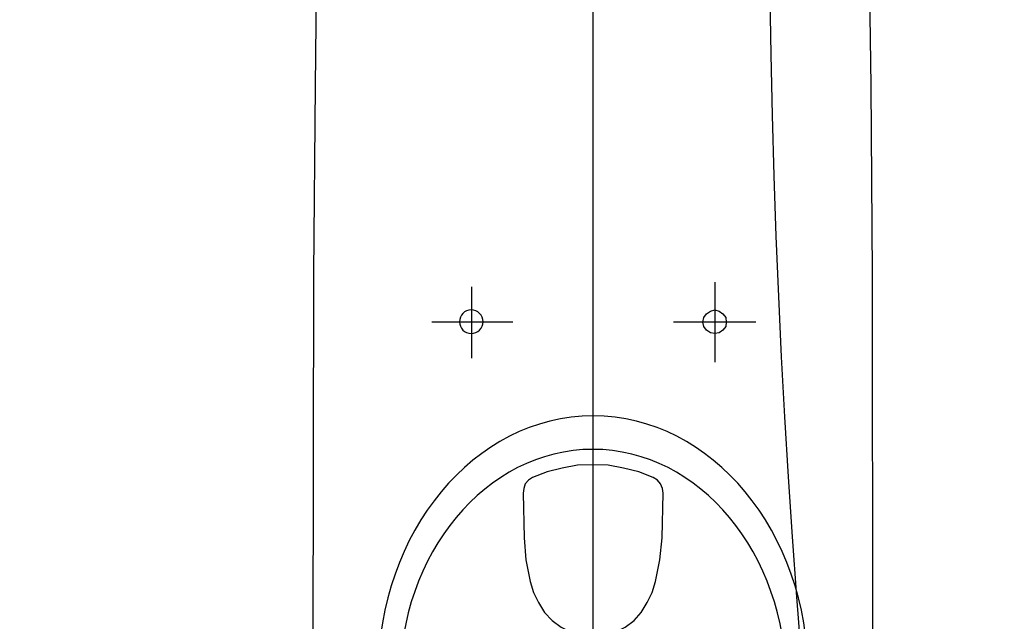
# Model space of a CAD drawing. Header units: millimetres. Extents: x 42924 to 92944, y -369470 to -179866.
# Tile 199 of 256: x 60942 to 61005, y -184099 to -184061. Entities that reach past the tile are written whole.
import ezdxf

# ---------------------------------------------------------------- set-up
doc = ezdxf.new("R2010")
doc.units = ezdxf.units.MM
doc.layers.get('0').update_dxf_attribs({"color": 8})
doc.layers.add('!! 2_wypos-sanitarne', color=8, linetype='Continuous')
doc.layers.add('E_SAP_ZASIĘG', color=150, linetype='Continuous', plot=False)

# ---------------------------------------------------------------- blocks, each defined once
blk = doc.blocks.new('A$C324a30b8')
for points in [[(0, 0.01049), (0, -0.71083)], [(0.17552, 0), (0.17692, -0.11958), (0.17797, -0.23916), (0.17832, -0.47832), (0.17762, -0.49825), (0.17587, -0.51783), (0.17273, -0.53741), (0.16853, -0.55664), (0.16259, -0.57552), (0.15524, -0.59405), (0.14615, -0.61153), (0.13531, -0.62832), (0.12272, -0.64335), (0.10839, -0.65734), (0.09266, -0.66958), (0.07587, -0.68007), (0.05804, -0.68846), (0.03916, -0.69475), (0.01958, -0.6986), (0, -0.7), (-0.01993, -0.6986), (-0.03951, -0.69475), (-0.05839, -0.68846), (-0.07622, -0.68007), (-0.09301, -0.66958), (-0.10874, -0.65734), (-0.12272, -0.64335), (-0.13566, -0.62832), (-0.1465, -0.61153), (-0.15559, -0.59405), (-0.16294, -0.57552), (-0.16888, -0.55664), (-0.17308, -0.53741), (-0.17587, -0.51783), (-0.17762, -0.49825), (-0.17832, -0.47832), (-0.17797, -0.23916), (-0.17727, -0.11958), (-0.17552, 0)], [(-0.17552, 0), (0.17552, 0)], [(-0.07762, -0.24458), (-0.07762, -0.29545)], [(0.07727, -0.24755), (0.07727, -0.293)], [(-0.10385, -0.26993), (-0.0514, -0.26993)], [(0.05104, -0.26993), (0.10244, -0.26993)]]:
    blk.add_lwpolyline(points)
for points in [[(-0.07762, -0.27727), (-0.07483, -0.27692), (-0.07238, -0.27517), (-0.07063, -0.27272), (-0.06993, -0.26993), (-0.07063, -0.26713), (-0.07238, -0.26468), (-0.07483, -0.26294), (-0.07762, -0.26224), (-0.08042, -0.26294), (-0.08287, -0.26468), (-0.08462, -0.26713), (-0.08497, -0.26993), (-0.08462, -0.27272), (-0.08287, -0.27517), (-0.08042, -0.27692)], [(-0.04476, -0.37902), (-0.04441, -0.37588), (-0.04301, -0.37308), (-0.04126, -0.37063), (-0.03846, -0.36888), (-0.02937, -0.36538), (-0.01958, -0.36294), (-0.00979, -0.36119), (0, -0.36084), (0.00979, -0.36119), (0.01958, -0.36294), (0.02902, -0.36538), (0.03846, -0.36888), (0.04091, -0.37063), (0.04301, -0.37308), (0.04405, -0.37588), (0.04441, -0.37902), (0.0437, -0.40734), (0.04266, -0.42133), (0.03986, -0.43531), (0.03776, -0.44231), (0.03461, -0.4486), (0.03077, -0.4549), (0.02587, -0.46014), (0.02028, -0.46434), (0.01399, -0.46748), (0.00699, -0.46958), (0, -0.47028), (-0.00734, -0.46958), (-0.01399, -0.46748), (-0.02063, -0.46434), (-0.02622, -0.46014), (-0.03077, -0.4549), (-0.03461, -0.4486), (-0.03776, -0.44231), (-0.03986, -0.43531), (-0.04266, -0.42133), (-0.04405, -0.40734)]]:
    blk.add_lwpolyline(points, close=True)
blk.add_circle((0.07744, -0.26975), 0.00752)
for centre, major_axis, ratio in [((-0.00018, -0.49476), (0, -0.16504), 0.829441), ((0, -0.49913), (0, -0.14808), 0.831158)]:
    blk.add_ellipse(centre, major_axis=major_axis, ratio=ratio, start_param=0, end_param=6.283185)

msp = doc.modelspace()

# ---------------------------------------------------------------- linework, layer by layer
at = {"layer": 'E_SAP_ZASIĘG'}
for centre in [(61589.69013, -184051.49546), (61459.23087, -184571.00094)]:
    msp.add_circle(centre, 600, dxfattribs=at)

# ---------------------------------------------------------------- block references
at = {"layer": '!! 2_wypos-sanitarne', "xscale": -100, "yscale": 100, "zscale": 100}
msp.add_blockref('A$C324a30b8', (60978.45602, -184053.16685), dxfattribs=at)

doc.saveas('drawing.dxf')
